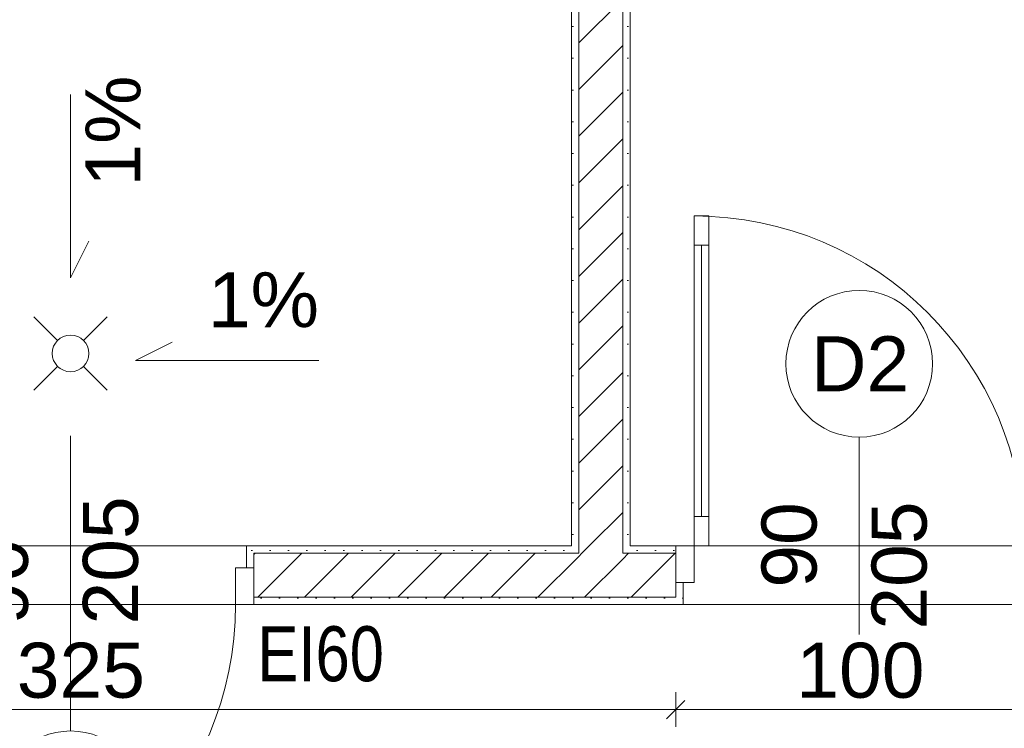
# Model space of a CAD drawing. Header units: millimetres. Extents: x -126271 to -91276, y -179170 to 5194.
# Tile 25 of 34: x -111158 to -108474, y -96484 to -94551. Entities that reach past the tile are written whole.
import ezdxf
from ezdxf.enums import TextEntityAlignment as Align

# ---------------------------------------------------------------- set-up
doc = ezdxf.new("R2010")
doc.units = ezdxf.units.MM
doc.header["$MEASUREMENT"] = 0
for name, color, linetype, lineweight in [('Nowe_Drzwi Archicad_Nr_pióra__3', 7, 'Continuous', 13), ('Nowe_Konstrukcja - Ściany zew_Nr_pióra__21', 7, 'Continuous', 20), ('Nowe_Konstrukcja - Ściany zew_Nr_pióra__3', 7, 'Continuous', 13), ('Nowe_Tabelka_Nr_pióra__20', 1, 'Continuous', 30), ('Nowe_Wnętrze - Umeblowanie_Nr_pióra__2', 8, 'Continuous', 15), ('Nowe_Wnętrze - Umeblowanie_Nr_pióra__4', 8, 'Continuous', 13), ('Nowe_Wymiarowanie - Ogólne_Nr_pióra__42', 8, 'Continuous', 25), ('Nowe_Znaczniki drzwi Archicada_Nr_pióra__2', 8, 'Continuous', 15), ('Nowe_Znaczniki drzwi Archicada_Nr_pióra__7', 7, 'Continuous', 35)]:
    doc.layers.add(name, color=color, linetype=linetype, lineweight=lineweight)
for name, color, linetype, lineweight, true_color in [('Nowe_Elementy Modelu - Strefy_Nr_pióra__121', 7, 'Continuous', 0, 0xd5e3e3), ('Nowe_Konstrukcja - Ściany zew_Nr_pióra__23', 7, 'Continuous', 13, 0x858585), ('Nowe_Wymiarowanie - Ogólne_Nr_pióra__81', 7, 'Continuous', 13, 0x6a6a6a), ('Nowe_Znaczniki drzwi Archicada_Nr_pióra__81', 7, 'Continuous', 13, 0x6a6a6a)]:
    doc.layers.add(name, color=color, linetype=linetype, lineweight=lineweight, true_color=true_color)
for name, color, linetype in [('Nowe_Konstrukcja - Ściany zew', 7, 'Continuous'), ('Nowe_Wnętrze - Umeblowanie', 7, 'Continuous'), ('Nowe_Wymiarowanie - Ogólne', 7, 'Continuous'), ('Nowe_Znaczniki drzwi Archicada', 7, 'Continuous')]:
    doc.layers.add(name, color=color, linetype=linetype)
doc.styles.add('STYL_AUTOMATYCZNY_1', font='arial.ttf')
doc.styles.add('STYL_AUTOMATYCZNY_3', font='arial.ttf', dxfattribs={"width": 0.8})
doc.dimstyles.new('STYL_AUTOMATYCZNY__1', dxfattribs={"dimtxt": 150, "dimasz": 47.5, "dimexe": 0.18, "dimexo": 0.0625, "dimgap": 0, "dimtad": 1, "dimtih": 1, "dimtoh": 1, "dimdec": 0, "dimlfac": 0.1, "dimzin": 0, "dimdsep": 46, "dimtxsty": 'STYL_AUTOMATYCZNY_1', "dimblk": 'ARROWHEAD_6', "dimblk1": 'ARROWHEAD_6', "dimblk2": 'ARROWHEAD_6', "dimcen": 0.09, "dimse1": 1, "dimse2": 1, "dimclrd": 256, "dimclre": 256, "dimclrt": 8, "dimazin": 0, "dimtfac": 1, "dimtdec": 4, "dimtmove": 0, "dimatfit": 3, "dimfxl": 0, "dimtolj": 1, "dimtzin": 0, "dimarcsym": 0})
doc.dimstyles.new('STYL_AUTOMATYCZNY__2', dxfattribs={"dimtxt": 150, "dimasz": 47.5, "dimexe": 0.18, "dimexo": 0.0625, "dimgap": 0, "dimtad": 1, "dimdec": 0, "dimlfac": 0.1, "dimzin": 0, "dimdsep": 46, "dimtxsty": 'STYL_AUTOMATYCZNY_1', "dimblk": 'ARROWHEAD_6', "dimblk1": 'ARROWHEAD_6', "dimblk2": 'ARROWHEAD_6', "dimcen": 0.09, "dimse1": 1, "dimse2": 1, "dimclrd": 256, "dimclre": 256, "dimclrt": 8, "dimazin": 0, "dimtfac": 1, "dimtdec": 4, "dimtmove": 0, "dimatfit": 3, "dimfxl": 0, "dimtolj": 1, "dimtzin": 0, "dimarcsym": 0})
pattern_1 = [(0, (0, 0), (0, 86.60254), [0, -50]), (0, (25, 43.3), (0, 86.60254), [0, -50])]
pattern_2 = [(45, (0, 0), (-63.63961, 63.63961), [])]

# ---------------------------------------------------------------- blocks, each defined once
blk = doc.blocks.new('Drzwi 27')
at = {"layer": 'Nowe_Drzwi Archicad_Nr_pióra__3', "color": 7, "linetype": 'Continuous', "lineweight": 13}
for p, q in [((410, 820), (410, 900)), ((410, 900), (450, 900)), ((450, 900), (450, 820)), ((450, 820), (410, 820)), ((430, 820), (430, 80)), ((410, 0), (410, 80)), ((410, 80), (450, 80)), ((450, 80), (450, 0)), ((-450, 0), (-500, 0)), ((-500, 0), (-500, -100)), ((-500, 0), (-500, -20)), ((-500, 0), (-500, -20)), ((-450, -100), (-450, 0)), ((450, 0), (410, 0)), ((500, 0), (450, 0)), ((450, 0), (450, -100)), ((500, -100), (500, 0)), ((500, 0), (500, -20)), ((500, 0), (500, -20)), ((-500, -20), (-500, -100)), ((-500, -20), (-500, -100)), ((500, -20), (500, -100)), ((500, -20), (500, -100)), ((-500, -100), (-450, -100)), ((-480, -100), (-480, -160)), ((450, -100), (500, -100)), ((480, -100), (480, -160)), ((-500, -160), (-480, -160)), ((500, -160), (480, -160))]:
    blk.add_line(p, q, dxfattribs=at)
at = {"layer": 'Nowe_Drzwi Archicad_Nr_pióra__3', "color": 7, "linetype": 'Continuous', "lineweight": 13, "flags": 128}
for points in [[(430, 820), (430, 80), (410, 80), (410, 820)], [(450, 820), (450, 80), (430, 80), (430, 820)]]:
    blk.add_lwpolyline(points, close=True, dxfattribs=at)
at = {"layer": 'Nowe_Drzwi Archicad_Nr_pióra__3', "color": 7, "linetype": 'Continuous', "lineweight": 13}
blk.add_arc((450, 0), 900, 90, 180, dxfattribs=at)
blk = doc.blocks.new('Znacznik D 27_4')
at = {"layer": 'Nowe_Znaczniki drzwi Archicada_Nr_pióra__2', "color": 8, "linetype": 'Continuous', "lineweight": 15, "flags": 128}
blk.add_lwpolyline([(-200, -656.8, 1), (200, -656.8, 1)], format="xyb", close=True, dxfattribs=at)
at = {"layer": 'Nowe_Znaczniki drzwi Archicada_Nr_pióra__81', "color": 251, "linetype": 'Continuous', "lineweight": 13, "true_color": 0x6a6a6a}
blk.add_line((0, -456.8), (0, 81.1), dxfattribs=at)
at = {"layer": 'Nowe_Znaczniki drzwi Archicada_Nr_pióra__7', "color": 7, "lineweight": 35, "char_height": 150, "attachment_point": 7, "style": 'STYL_AUTOMATYCZNY_1'}
for s, insert, rotation in [('\\A1;{\\pql;\\pt0;\\fArial|b0|i0|c238|p0;\\W1.000000;205\\fArial|b0|i0|c238|p0;\\W1.000000;\\A1{\\H.66x;\\S^  ;}\\fArial|b0|i0|c238|p0;\\W1.000000;\\fArial|b0|i0|c238|p0;\\W1.000000;}', (-227.5, 68.2), 270), ('\\A1;{\\pql;\\pt0;\\fArial|b0|i0|c238|p0;\\W1.000000;90\\fArial|b0|i0|c238|p0;\\W1.000000;\\A1{\\H.66x;\\S^  ;}\\fArial|b0|i0|c238|p0;\\W1.000000;\\fArial|b0|i0|c238|p0;\\W1.000000;}', (72.5, -46.2), 270), ('\\A1;{\\pql;\\pt0;\\fArial|b0|i0|c238|p0;\\W1.000000;D2\\fArial|b0|i0|c238|p0;\\W1.000000;\\fArial|b0|i0|c238|p0;\\W1.000000;\\fArial|b0|i0|c238|p0;\\W1.000000;}', (131.5, -581.8), 180)]:
    blk.add_mtext(s, dxfattribs=dict(at, insert=insert, rotation=rotation))
blk = doc.blocks.new('Znacznik D 27_12')
at = {"layer": 'Nowe_Znaczniki drzwi Archicada_Nr_pióra__2', "color": 8, "linetype": 'Continuous', "lineweight": 15, "flags": 128}
blk.add_lwpolyline([(200, 544.6, 1), (-200, 544.6, 1)], format="xyb", close=True, dxfattribs=at)
at = {"layer": 'Nowe_Znaczniki drzwi Archicada_Nr_pióra__81', "color": 251, "linetype": 'Continuous', "lineweight": 13, "true_color": 0x6a6a6a}
blk.add_line((0, 344.6), (0, -460), dxfattribs=at)
at = {"layer": 'Nowe_Znaczniki drzwi Archicada_Nr_pióra__7', "color": 7, "lineweight": 35, "char_height": 150, "attachment_point": 7, "style": 'STYL_AUTOMATYCZNY_1'}
for s, insert, rotation in [("\\A1;{\\pql;\\pt0;\\fArial|b0|i0|c238|p0;\\W1.000000;D3P'\\fArial|b0|i0|c238|p0;\\W1.000000;\\fArial|b0|i0|c238|p0;\\W1.000000;\\fArial|b0|i0|c238|p0;\\W1.000000;}", (219.7, 622.2), 180), ('\\A1;{\\pql;\\pt0;\\fArial|b0|i0|c238|p0;\\W1.000000;205\\fArial|b0|i0|c238|p0;\\W1.000000;\\A1{\\H.66x;\\S^  ;}\\fArial|b0|i0|c238|p0;\\W1.000000;\\fArial|b0|i0|c238|p0;\\W1.000000;}', (-227.5, 54.2), 270), ('\\A1;{\\pql;\\pt0;\\fArial|b0|i0|c238|p0;\\W1.000000;90\\fArial|b0|i0|c238|p0;\\W1.000000;\\A1{\\H.66x;\\S^  ;}\\fArial|b0|i0|c238|p0;\\W1.000000;\\fArial|b0|i0|c238|p0;\\W1.000000;}', (72.5, 54.2), 270)]:
    blk.add_mtext(s, dxfattribs=dict(at, insert=insert, rotation=rotation))
blk = doc.blocks.new('Ściana_7_1', base_point=(-105729.5, -96066.6))
at = {"layer": 'Nowe_Konstrukcja - Ściany zew_Nr_pióra__23', "linetype": 'Continuous', "lineweight": 13, "true_color": 0x858585}
h = blk.add_hatch(dxfattribs=at)
h.set_pattern_fill('Tynk_0001', color=252, style=0, pattern_type=2)
h.set_pattern_definition(pattern_1)
h.paths.add_polyline_path([(-110539.5, -95986.6), (-110539.5, -96046.6), (-110519.5, -96046.6), (-110519.5, -96006.6), (-110519.5, -95986.6)])
h = blk.add_hatch(dxfattribs=at)
h.set_pattern_fill('Tynk_0001', color=252, style=0, pattern_type=2)
h.set_pattern_definition(pattern_1)
h.paths.add_polyline_path([(-110519.5, -95986.6), (-110519.5, -96006.6), (-109653.8, -96006.6), (-109653.8, -95986.6)])
h = blk.add_hatch(dxfattribs=at)
h.set_pattern_fill('Bloczki_ceramiczne_0001', color=252, style=0, pattern_type=2)
h.set_pattern_definition(pattern_2)
h.paths.add_polyline_path([(-110519.5, -96126.6), (-109633.8, -96126.6), (-109633.8, -96006.6), (-110519.5, -96006.6), (-110519.5, -96046.6)])
h = blk.add_hatch(dxfattribs=at)
h.set_pattern_fill('Tynk_0001', color=252, style=0, pattern_type=2)
h.set_pattern_definition(pattern_1)
h.paths.add_polyline_path([(-109653.8, -96006.6), (-109633.8, -96006.6), (-109633.8, -95986.6), (-109653.8, -95986.6)])
h = blk.add_hatch(dxfattribs=at)
h.set_pattern_fill('Bloczki_ceramiczne_0001', color=252, style=0, pattern_type=2)
h.set_pattern_definition(pattern_2)
h.paths.add_polyline_path([(-109633.8, -96126.6), (-109513.8, -96126.6), (-109513.8, -96006.6), (-109633.8, -96006.6)])
h = blk.add_hatch(dxfattribs=at)
h.set_pattern_fill('Tynk_0001', color=252, style=0, pattern_type=2)
h.set_pattern_definition(pattern_1)
h.paths.add_polyline_path([(-109513.8, -96006.6), (-109493.8, -96006.6), (-109493.8, -95986.6), (-109513.8, -95986.6)])
h = blk.add_hatch(dxfattribs=at)
h.set_pattern_fill('Bloczki_ceramiczne_0001', color=252, style=0, pattern_type=2)
h.set_pattern_definition(pattern_2)
h.paths.add_polyline_path([(-109513.8, -96126.6), (-109369.5, -96126.6), (-109369.5, -96086.6), (-109369.5, -96006.6), (-109513.8, -96006.6)])
h = blk.add_hatch(dxfattribs=at)
h.set_pattern_fill('Tynk_0001', color=252, style=0, pattern_type=2)
h.set_pattern_definition(pattern_1)
h.paths.add_polyline_path([(-109369.5, -95986.6), (-109493.8, -95986.6), (-109493.8, -96006.6), (-109369.5, -96006.6)])
h = blk.add_hatch(dxfattribs=at)
h.set_pattern_fill('Tynk_0001', color=252, style=0, pattern_type=2)
h.set_pattern_definition(pattern_1)
h.paths.add_polyline_path([(-109349.5, -96146.6), (-109349.5, -96086.6), (-109369.5, -96086.6), (-109369.5, -96126.6), (-109369.5, -96146.6)])
h = blk.add_hatch(dxfattribs=at)
h.set_pattern_fill('Tynk_0001', color=252, style=0, pattern_type=2)
h.set_pattern_definition(pattern_1)
h.paths.add_polyline_path([(-109369.5, -96126.6), (-110519.5, -96126.6), (-110519.5, -96146.6), (-109369.5, -96146.6)])
at = {"layer": 'Nowe_Konstrukcja - Ściany zew_Nr_pióra__21', "color": 7, "linetype": 'Continuous', "lineweight": 20}
for p, q in [((-110539.5, -96046.6), (-110539.5, -95986.6)), ((-110519.5, -95986.6), (-110539.5, -95986.6)), ((-109369.5, -95986.6), (-109369.5, -96006.6)), ((-109369.5, -96006.6), (-109369.5, -96086.6)), ((-110519.5, -96046.6), (-110539.5, -96046.6)), ((-110519.5, -96126.6), (-110519.5, -96046.6)), ((-109369.5, -96086.6), (-109349.5, -96086.6)), ((-109349.5, -96086.6), (-109349.5, -96146.6)), ((-110519.5, -96146.6), (-110519.5, -96126.6)), ((-109369.5, -96146.6), (-109349.5, -96146.6))]:
    blk.add_line(p, q, dxfattribs=at)
at = {"layer": 'Nowe_Konstrukcja - Ściany zew_Nr_pióra__21', "color": 7, "linetype": 'Continuous', "lineweight": 20, "flags": 128}
for points in [[(-109653.8, -95986.6), (-110519.5, -95986.6)], [(-109369.5, -95986.6), (-109493.8, -95986.6)], [(-110519.5, -96146.6), (-109369.5, -96146.6)]]:
    blk.add_lwpolyline(points, dxfattribs=at)
at = {"layer": 'Nowe_Konstrukcja - Ściany zew_Nr_pióra__3', "color": 7, "linetype": 'Continuous', "lineweight": 13}
for p, q in [((-109633.8, -96006.6), (-110519.5, -96006.6)), ((-110519.5, -96006.6), (-110519.5, -96046.6)), ((-109633.8, -95986.6), (-109633.8, -96006.6)), ((-109513.8, -96006.6), (-109513.8, -95986.6)), ((-109369.5, -96006.6), (-109513.8, -96006.6)), ((-109369.5, -96126.6), (-109369.5, -96086.6)), ((-110519.5, -96126.6), (-109633.8, -96126.6)), ((-109633.8, -96126.6), (-109513.8, -96126.6)), ((-109513.8, -96126.6), (-109369.5, -96126.6))]:
    blk.add_line(p, q, dxfattribs=at)
at = {"layer": 'Nowe_Drzwi Archicad_Nr_pióra__3', "color": 7, "linetype": 'Continuous', "lineweight": 13, "xscale": -1, "zscale": 1000}
blk.add_blockref('Drzwi 27', (-108869.5, -95986.6), dxfattribs=at)
at = {"layer": 'Nowe_Drzwi Archicad_Nr_pióra__3', "color": 7, "linetype": 'Continuous', "lineweight": 13, "zscale": 1000, "rotation": 180}
blk.add_blockref('Drzwi 27', (-111019.5, -96146.6), dxfattribs=at)
at = {"layer": 'Nowe_Znaczniki drzwi Archicada', "color": 251, "lineweight": 13, "true_color": 0x6a6a6a, "rotation": 180}
for name, p in [('Znacznik D 27_4', (-108869.5, -96146.6)), ('Znacznik D 27_12', (-111019.5, -96146.6))]:
    blk.add_blockref(name, p, dxfattribs=at)
blk = doc.blocks.new('Ściana_25_1', base_point=(-109493.8, -96066.6))
at = {"layer": 'Nowe_Konstrukcja - Ściany zew_Nr_pióra__23', "linetype": 'Continuous', "lineweight": 13, "true_color": 0x858585}
h = blk.add_hatch(dxfattribs=at)
h.set_pattern_fill('Bloczki_ceramiczne_0001', color=252, style=0, pattern_type=2)
h.set_pattern_definition(pattern_2)
h.paths.add_polyline_path([(-109633.8, -93660.6), (-109513.8, -93540.6), (-109633.8, -93540.6)])
h = blk.add_hatch(dxfattribs=at)
h.set_pattern_fill('Bloczki_ceramiczne_0001', color=252, style=0, pattern_type=2)
h.set_pattern_definition(pattern_2)
h.paths.add_polyline_path([(-109633.8, -93660.6), (-109513.8, -93660.6), (-109513.8, -93540.6)])
h = blk.add_hatch(dxfattribs=at)
h.set_pattern_fill('Tynk_0001', color=252, style=0, pattern_type=2)
h.set_pattern_definition(pattern_1)
h.paths.add_polyline_path([(-109513.8, -93540.6), (-109493.8, -93520.6), (-109513.8, -93520.6)])
h = blk.add_hatch(dxfattribs=at)
h.set_pattern_fill('Tynk_0001', color=252, style=0, pattern_type=2)
h.set_pattern_definition(pattern_1)
h.paths.add_polyline_path([(-109513.8, -93540.6), (-109493.8, -93540.6), (-109493.8, -93520.6)])
h = blk.add_hatch(dxfattribs=at)
h.set_pattern_fill('Tynk_0001', color=252, style=0, pattern_type=2)
h.set_pattern_definition(pattern_1)
h.paths.add_polyline_path([(-109513.8, -93540.6), (-109513.8, -95986.6), (-109493.8, -95986.6), (-109493.8, -93540.6)])
h = blk.add_hatch(dxfattribs=at)
h.set_pattern_fill('Tynk_0001', color=252, style=0, pattern_type=2)
h.set_pattern_definition(pattern_1)
h.paths.add_polyline_path([(-109653.8, -93680.6), (-109633.8, -93660.6), (-109653.8, -93660.6)])
h = blk.add_hatch(dxfattribs=at)
h.set_pattern_fill('Tynk_0001', color=252, style=0, pattern_type=2)
h.set_pattern_definition(pattern_1)
h.paths.add_polyline_path([(-109653.8, -93680.6), (-109633.8, -93680.6), (-109633.8, -93660.6)])
h = blk.add_hatch(dxfattribs=at)
h.set_pattern_fill('Bloczki_ceramiczne_0001', color=252, style=0, pattern_type=2)
h.set_pattern_definition(pattern_2)
h.paths.add_polyline_path([(-109633.8, -93660.6), (-109633.8, -95986.6), (-109513.8, -95986.6), (-109513.8, -93660.6)])
h = blk.add_hatch(dxfattribs=at)
h.set_pattern_fill('Tynk_0001', color=252, style=0, pattern_type=2)
h.set_pattern_definition(pattern_1)
h.paths.add_polyline_path([(-109653.8, -93680.6), (-109653.8, -95986.6), (-109633.8, -95986.6), (-109633.8, -93680.6)])
h = blk.add_hatch(dxfattribs=at)
h.set_pattern_fill('Bloczki_ceramiczne_0001', color=252, style=0, pattern_type=2)
h.set_pattern_definition(pattern_2)
h.paths.add_polyline_path([(-109633.8, -96006.6), (-109513.8, -96006.6), (-109513.8, -95986.6), (-109633.8, -95986.6)])
at = {"layer": 'Nowe_Konstrukcja - Ściany zew_Nr_pióra__21', "color": 7, "linetype": 'Continuous', "lineweight": 20, "flags": 128}
for points in [[(-109493.8, -93520.6), (-109513.8, -93520.6)], [(-109493.8, -95986.6), (-109493.8, -93520.6)], [(-109653.8, -93680.6), (-109653.8, -95986.6)]]:
    blk.add_lwpolyline(points, dxfattribs=at)
at = {"layer": 'Nowe_Konstrukcja - Ściany zew_Nr_pióra__3', "color": 7, "linetype": 'Continuous', "lineweight": 13}
for p, q in [((-109513.8, -93540.6), (-109633.8, -93540.6)), ((-109513.8, -93660.6), (-109513.8, -93540.6)), ((-109633.8, -93660.6), (-109653.8, -93660.6)), ((-109633.8, -93660.6), (-109633.8, -95986.6)), ((-109513.8, -95986.6), (-109513.8, -93660.6)), ((-109633.8, -95986.6), (-109633.8, -96006.6)), ((-109513.8, -96006.6), (-109513.8, -95986.6))]:
    blk.add_line(p, q, dxfattribs=at)
blk = doc.blocks.new('Symbol Kratka ściekowej 27')
at = {"layer": 'Nowe_Wnętrze - Umeblowanie_Nr_pióra__2', "color": 8, "linetype": 'Continuous', "lineweight": 15}
for p, q in [((64.6, 135.4), (0, 200)), ((135.4, 135.4), (200, 200)), ((64.6, 64.6), (0, 0)), ((135.4, 64.6), (200, 0))]:
    blk.add_line(p, q, dxfattribs=at)
at = {"layer": 'Nowe_Wnętrze - Umeblowanie_Nr_pióra__2', "color": 8, "linetype": 'Continuous', "lineweight": 15, "flags": 128}
blk.add_lwpolyline([(150, 100, 1), (50, 100, 1)], format="xyb", close=True, dxfattribs=at)
blk = doc.blocks.new('Symbol nachylenia 27')
at = {"layer": 'Nowe_Wnętrze - Umeblowanie_Nr_pióra__4', "color": 8, "linetype": 'Continuous', "lineweight": 13}
for p in [(400, 50), (0, 0)]:
    blk.add_line(p, (500, 0), dxfattribs=at)
at = {"layer": 'Nowe_Wnętrze - Umeblowanie_Nr_pióra__4', "color": 8, "lineweight": 13, "style": 'STYL_AUTOMATYCZNY_1'}
blk.add_attdef('txt', text='', height=150, rotation=180, dxfattribs=at).set_placement((297.3, 281.7), align=Align.BOTTOM_LEFT)
blk = doc.blocks.new('*D132')
at = {"layer": 'Nowe_Wymiarowanie - Ogólne_Nr_pióra__81', "color": 251, "linetype": 'Continuous', "lineweight": 13, "true_color": 0x6a6a6a}
for p, q in [((-118829.7, -96787.6), (-118829.7, -96693.9)), ((-105869.5, -96787.6), (-105869.5, -96693.9)), ((-118804.7, -96715.7), (-118854.7, -96765.7)), ((-105894.5, -96765.7), (-105844.5, -96715.7)), ((-118867.2, -96740.7), (-118829.7, -96740.7)), ((-118829.7, -96740.7), (-105869.5, -96740.7)), ((-105869.5, -96740.7), (-105832, -96740.7))]:
    blk.add_line(p, q, dxfattribs=at)
at = {"layer": 'Nowe_Wymiarowanie - Ogólne_Nr_pióra__42', "color": 8, "lineweight": 25, "insert": (-112607, -96710.7), "char_height": 150, "attachment_point": 7, "style": 'STYL_AUTOMATYCZNY_1'}
blk.add_mtext('\\A1;{\\pql;\\fArial|b0|i0|c238|p0;\\W1.000000;1\xa0296}', dxfattribs=at)
blk = doc.blocks.new('ARROWHEAD_6')
at = {"color": 0, "linetype": 'Continuous', "lineweight": 0}
for p, q in [((0, 0), (-1, 0)), ((-0.5, -0.5), (0.5, 0.5))]:
    blk.add_line(p, q, dxfattribs=at)
blk = doc.blocks.new('*D150')
at = {"layer": 'Nowe_Wymiarowanie - Ogólne_Nr_pióra__81', "color": 251, "linetype": 'Continuous', "lineweight": 13, "true_color": 0x6a6a6a}
for p, q in [((-121341.1, -91961.6), (-121291.1, -92011.6)), ((-121316.1, -96006.6), (-121316.1, -91986.6)), ((-121341.1, -95981.6), (-121291.1, -96031.6)), ((-121269.2, -96006.6), (-121362.9, -96006.6))]:
    blk.add_line(p, q, dxfattribs=at)
at = {"layer": 'Nowe_Wymiarowanie - Ogólne_Nr_pióra__42', "color": 8, "lineweight": 25, "char_height": 150, "attachment_point": 7, "rotation": 90, "style": 'STYL_AUTOMATYCZNY_1'}
for s, insert in [('\\A1;{\\pql;\\fArial|b0|i0|c238|p0;\\W1.000000;24}', (-121346.1, -92240.4)), ('\\A1;{\\pql;\\fArial|b0|i0|c238|p0;\\W1.000000;402}', (-121346.1, -94282.6))]:
    blk.add_mtext(s, dxfattribs=dict(at, insert=insert))
blk = doc.blocks.new('*D151')
at = {"layer": 'Nowe_Wymiarowanie - Ogólne_Nr_pióra__81', "color": 251, "linetype": 'Continuous', "lineweight": 13, "true_color": 0x6a6a6a}
for p, q in [((-121316.1, -91746.6), (-121316.1, -91709.1)), ((-121291.1, -91771.6), (-121341.1, -91721.6)), ((-121269.2, -91746.6), (-121362.9, -91746.6)), ((-121316.1, -91986.6), (-121316.1, -91746.6)), ((-121341.1, -91961.6), (-121291.1, -92011.6)), ((-121269.2, -91986.6), (-121362.9, -91986.6)), ((-121316.1, -96006.6), (-121316.1, -91986.6))]:
    blk.add_line(p, q, dxfattribs=at)
blk = doc.blocks.new('*D158')
at = {"layer": 'Nowe_Wymiarowanie - Ogólne_Nr_pióra__81', "color": 251, "linetype": 'Continuous', "lineweight": 13, "true_color": 0x6a6a6a}
for p, q in [((-112306.9, -91961.6), (-112256.9, -92011.6)), ((-112281.9, -96006.6), (-112281.9, -91986.6)), ((-112306.9, -95981.6), (-112256.9, -96031.6)), ((-112235, -96006.6), (-112328.8, -96006.6))]:
    blk.add_line(p, q, dxfattribs=at)
at = {"layer": 'Nowe_Wymiarowanie - Ogólne_Nr_pióra__42', "color": 8, "lineweight": 25, "char_height": 150, "attachment_point": 7, "rotation": 90, "style": 'STYL_AUTOMATYCZNY_1'}
for s, insert in [('\\A1;{\\pql;\\fArial|b0|i0|c238|p0;\\W1.000000;24}', (-112311.9, -92240.4)), ('\\A1;{\\pql;\\fArial|b0|i0|c238|p0;\\W1.000000;402}', (-112311.9, -94282.6))]:
    blk.add_mtext(s, dxfattribs=dict(at, insert=insert))
blk = doc.blocks.new('*D159')
at = {"layer": 'Nowe_Wymiarowanie - Ogólne_Nr_pióra__81', "color": 251, "linetype": 'Continuous', "lineweight": 13, "true_color": 0x6a6a6a}
for p, q in [((-112281.9, -91746.6), (-112281.9, -91709.1)), ((-112256.9, -91771.6), (-112306.9, -91721.6)), ((-112235, -91746.6), (-112328.8, -91746.6)), ((-112281.9, -91986.6), (-112281.9, -91746.6)), ((-112306.9, -91961.6), (-112256.9, -92011.6)), ((-112235, -91986.6), (-112328.8, -91986.6)), ((-112281.9, -96006.6), (-112281.9, -91986.6))]:
    blk.add_line(p, q, dxfattribs=at)
blk = doc.blocks.new('*D173')
at = {"layer": 'Nowe_Wymiarowanie - Ogólne_Nr_pióra__81', "color": 251, "linetype": 'Continuous', "lineweight": 13, "true_color": 0x6a6a6a}
for p, q in [((-112619.5, -96479.6), (-112619.5, -96385.8)), ((-109369.5, -96479.6), (-109369.5, -96385.8)), ((-112594.5, -96407.7), (-112644.5, -96457.7)), ((-109344.5, -96407.7), (-109394.5, -96457.7)), ((-112619.5, -96432.7), (-109369.5, -96432.7))]:
    blk.add_line(p, q, dxfattribs=at)
at = {"layer": 'Nowe_Wymiarowanie - Ogólne_Nr_pióra__42', "color": 8, "lineweight": 25, "insert": (-111166.1, -96402.7), "char_height": 150, "attachment_point": 7, "style": 'STYL_AUTOMATYCZNY_1'}
blk.add_mtext('\\A1;{\\pql;\\fArial|b0|i0|c238|p0;\\W1.000000;325}', dxfattribs=at)
blk = doc.blocks.new('*D174')
at = {"layer": 'Nowe_Wymiarowanie - Ogólne_Nr_pióra__81', "color": 251, "linetype": 'Continuous', "lineweight": 13, "true_color": 0x6a6a6a}
for p, q in [((-109369.5, -96479.6), (-109369.5, -96385.8)), ((-108369.5, -96479.6), (-108369.5, -96385.8)), ((-109344.5, -96407.7), (-109394.5, -96457.7)), ((-108344.5, -96407.7), (-108394.5, -96457.7)), ((-109369.5, -96432.7), (-108369.5, -96432.7))]:
    blk.add_line(p, q, dxfattribs=at)
at = {"layer": 'Nowe_Wymiarowanie - Ogólne_Nr_pióra__42', "color": 8, "lineweight": 25, "insert": (-109041.1, -96402.7), "char_height": 150, "attachment_point": 7, "style": 'STYL_AUTOMATYCZNY_1'}
blk.add_mtext('\\A1;{\\pql;\\fArial|b0|i0|c238|p0;\\W1.000000;100}', dxfattribs=at)
blk = doc.blocks.new('*D189')
at = {"layer": 'Nowe_Wymiarowanie - Ogólne_Nr_pióra__81', "color": 251, "linetype": 'Continuous', "lineweight": 13, "true_color": 0x6a6a6a}
for p, q in [((-112029.5, -90164.9), (-112029.5, -90071.2)), ((-105729.5, -90164.9), (-105729.5, -90071.2)), ((-112004.5, -90093), (-112054.5, -90143)), ((-105704.5, -90093), (-105754.5, -90143)), ((-112029.5, -90118), (-105729.5, -90118))]:
    blk.add_line(p, q, dxfattribs=at)
at = {"layer": 'Nowe_Wymiarowanie - Ogólne_Nr_pióra__42', "color": 8, "lineweight": 25, "insert": (-109051.1, -90088), "char_height": 150, "attachment_point": 7, "style": 'STYL_AUTOMATYCZNY_1'}
blk.add_mtext('\\A1;{\\pql;\\fArial|b0|i0|c238|p0;\\W1.000000;630}', dxfattribs=at)

msp = doc.modelspace()

# ---------------------------------------------------------------- linework, layer by layer
at = {"layer": 'Nowe_Elementy Modelu - Strefy_Nr_pióra__121', "color": 254, "linetype": 'Continuous', "lineweight": 0, "true_color": 0xd5e3e3, "flags": 128}
for points in [[(-111715.3, -93520.6), (-109493.8, -93520.6), (-109493.8, -95986.6), (-108029.5, -95986.6), (-108029.5, -92006.6), (-111889.5, -92006.6), (-111889.5, -93520.6)], [(-109653.8, -95986.6), (-109653.8, -93680.6), (-111889.5, -93680.6), (-111889.5, -95986.6)], [(-111769.3, -97726.6), (-105869.5, -97726.6), (-105869.5, -96146.6), (-118829.7, -96146.6), (-118829.7, -97726.6)]]:
    msp.add_lwpolyline(points, close=True, dxfattribs=at)

# ---------------------------------------------------------------- block references
at = {"layer": 'Nowe_Konstrukcja - Ściany zew', "color": 7, "lineweight": 20}
for name, p in [('Ściana_25_1', (-109493.8, -96066.6)), ('Ściana_7_1', (-105729.5, -96066.6))]:
    msp.add_blockref(name, p, dxfattribs=at)
at = {"layer": 'Nowe_Wnętrze - Umeblowanie', "color": 8, "linetype": 'Continuous', "lineweight": 13, "zscale": 1000, "rotation": 270}
msp.add_blockref('Symbol Kratka ściekowej 27', (-111119.5, -95361.4), dxfattribs=at)
at = {"layer": 'Nowe_Wnętrze - Umeblowanie_Nr_pióra__4', "color": 8, "linetype": 'Continuous', "lineweight": 13}
ref = msp.add_blockref('Symbol nachylenia 27', (-111019.5, -94755.3), dxfattribs=dict(at, zscale=1000, rotation=270))
ref.add_attrib('txt', '1%', dxfattribs={"color": 8, "lineweight": 13, "height": 150, "rotation": 90, "style": 'STYL_AUTOMATYCZNY_1'}).set_placement((-110783.8, -95006.6), align=Align.BOTTOM_LEFT)
ref = msp.add_blockref('Symbol nachylenia 27', (-110342.3, -95481), dxfattribs=dict(at, xscale=-1, zscale=1000))
ref.add_attrib('txt', '1%', dxfattribs={"color": 8, "lineweight": 13, "height": 150, "style": 'STYL_AUTOMATYCZNY_1'}).set_placement((-110342.3, -95435), align=Align.BOTTOM_RIGHT)

# ---------------------------------------------------------------- texts
at = {"layer": 'Nowe_Tabelka_Nr_pióra__20', "color": 1, "linetype": 'Continuous', "lineweight": 30, "insert": (-110510, -96357.7), "char_height": 150, "attachment_point": 7, "style": 'STYL_AUTOMATYCZNY_3'}
msp.add_mtext('\\A1;{\\pql;\\fArial|b0|i0|c238|p0;\\W0.800000;EI\\fArial|b0|i0|c238|p0;\\W0.800000;6\\fArial|b0|i0|c238|p0;\\W0.800000;0}', dxfattribs=at)

# ---------------------------------------------------------------- dimensions: what is measured, and where the dimension line sits
at = {"layer": 'Nowe_Wymiarowanie - Ogólne', "color": 251, "linetype": 'Continuous', "lineweight": 13, "true_color": 0x6a6a6a}
for base, p1, p2, picture, middle in [((-105729.5, -90118), (-112029.5, -95876.8), (-105729.5, -95898.9), '*D189', (-108879.9, -90013)), ((-109369.5, -96432.7), (-112619.5, -95986.6), (-109369.5, -95986.6), '*D173', (-110994.9, -96327.7)), ((-108369.5, -96432.7), (-109369.5, -95986.6), (-108369.5, -95986.6), '*D174', (-108869.9, -96327.7)), ((-105869.5, -96740.7), (-118829.7, -96146.6), (-105869.5, -96146.6), '*D132', (-112349.7, -96635.7))]:
    dim = msp.add_linear_dim(base=base, p1=p1, p2=p2, dimstyle='STYL_AUTOMATYCZNY__1', dxfattribs=at)
    dim.commit()
    dim.dimension.update_dxf_attribs({"geometry": picture, "text_midpoint": middle, "dimtype": 160})
for base, p1, p2, picture, middle in [((-121316.1, -91746.6), (-108879.5, -91986.6), (-108879.5, -91746.6), '*D151', (-121421.1, -92126.3)), ((-112281.9, -91746.6), (-108879.5, -91986.6), (-108879.5, -91746.6), '*D159', (-112386.9, -92126.3)), ((-121316.1, -91986.6), (-113829.5, -96006.6), (-108879.5, -91986.6), '*D150', (-121421.1, -94111.4)), ((-112281.9, -91986.6), (-113829.5, -96006.6), (-108879.5, -91986.6), '*D158', (-112386.9, -94111.4))]:
    dim = msp.add_linear_dim(base=base, p1=p1, p2=p2, angle=90, dimstyle='STYL_AUTOMATYCZNY__2', dxfattribs=at)
    dim.commit()
    dim.dimension.update_dxf_attribs({"geometry": picture, "text_midpoint": middle, "dimtype": 160, "text_rotation": 90})

doc.saveas('drawing.dxf')
